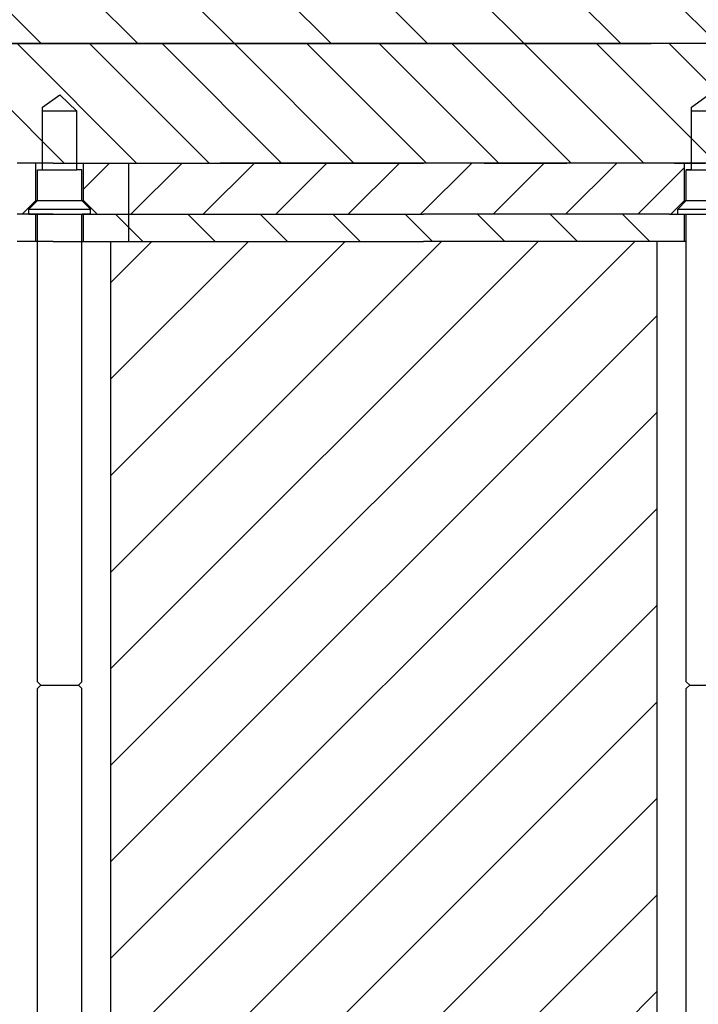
# Model space of a CAD drawing. Extents: x -1763 to 4575, y -3429 to 1051.
# Tile 10 of 174: x -61 to -41, y -2459 to -2430. Entities that reach past the tile are written whole.
import ezdxf

# ---------------------------------------------------------------- set-up
doc = ezdxf.new("R2010")
doc.units = 0
doc.linetypes.add('DASHED', pattern=[15, 7, -8])
doc.layers.get('0').update_dxf_attribs({"linetype": 'CONTINUOUS'})
doc.layers.add('1', color=7, linetype='CONTINUOUS')
pattern_1 = [(45, (-1142.24, -11457.8625), (-1.06066017, 1.06066017), [])]
pattern_2 = [(315, (-1142.24, -11457.8625), (1.06066017, 1.06066017), [])]

# ---------------------------------------------------------------- blocks, each defined once
blk = doc.blocks.new('Z-STACK', base_point=(-660.966, -2583.474))
at = {"linetype": 'CONTINUOUS'}
h = blk.add_hatch(dxfattribs=at)
h.set_pattern_fill('USER', color=6, scale=1.5, angle=45, pattern_type=0)
h.set_pattern_definition(pattern_1)
h.paths.add_polyline_path([(-59.003, -2435.66), (-59.003, -2435.66), (-59.403, -2435.26), (-59.403, -2434.16), (-59.403, -2434.16), (-58.089, -2434.16), (-58.089, -2435.66)])
h = blk.add_hatch(dxfattribs=at)
h.set_pattern_fill('USER', color=6, scale=1.5, angle=45, pattern_type=0)
h.set_pattern_definition(pattern_1)
h.paths.add_polyline_path([(-41.803, -2435.26), (-41.803, -2434.16), (-44.867, -2434.16), (-45.76, -2434.16), (-45.867, -2434.16), (-49.187, -2434.16), (-49.445, -2434.16), (-52.193, -2434.16), (-54.103, -2434.16), (-55.403, -2434.16), (-56.603, -2434.16), (-58.089, -2434.16), (-58.089, -2435.66), (-54.402, -2435.66), (-54.152, -2435.66), (-52.852, -2435.66), (-52.602, -2435.66), (-52.193, -2435.66), (-49.445, -2435.66), (-49.187, -2435.66), (-45.76, -2435.66), (-44.65, -2435.66), (-42.242, -2435.66), (-42.203, -2435.66)])
h = blk.add_hatch(dxfattribs=at)
h.set_pattern_fill('USER', color=3, scale=1.5, angle=315, pattern_type=0)
h.set_pattern_definition(pattern_2)
h.paths.add_polyline_path([(-62.903, -2435.66), (-62.903, -2436.46), (-62.903, -2436.46), (-62.103, -2436.46), (-62.103, -2436.46), (-61.698, -2436.46), (-61.603, -2436.46), (-61.511, -2436.46), (-61.345, -2436.46), (-61.198, -2436.46), (-61.087, -2436.46), (-60.803, -2436.46), (-60.803, -2435.66), (-61.087, -2435.66), (-61.198, -2435.66), (-61.203, -2435.66), (-61.345, -2435.66), (-61.511, -2435.66), (-61.698, -2435.66), (-62.359, -2435.66), (-62.503, -2435.66), (-62.503, -2435.66), (-62.609, -2435.66), (-62.903, -2435.66)])
h = blk.add_hatch(dxfattribs=at)
h.set_pattern_fill('USER', color=3, scale=1.5, angle=315, pattern_type=0)
h.set_pattern_definition(pattern_2)
h.paths.add_polyline_path([(-59.403, -2435.66), (-59.403, -2435.66), (-59.403, -2436.46), (-59.403, -2436.46), (-58.603, -2436.46), (-58.603, -2436.46), (-58.089, -2436.46), (-58.089, -2435.66), (-59.003, -2435.66), (-59.003, -2435.66)])
h = blk.add_hatch(dxfattribs=at)
h.set_pattern_fill('USER', color=3, scale=1.5, angle=315, pattern_type=0)
h.set_pattern_definition(pattern_2)
h.paths.add_polyline_path([(-41.992, -2435.66), (-42.003, -2435.66), (-42.15, -2435.66), (-42.203, -2435.66), (-42.242, -2435.66), (-44.65, -2435.66), (-45.76, -2435.66), (-49.187, -2435.66), (-49.445, -2435.66), (-52.193, -2435.66), (-52.602, -2435.66), (-52.852, -2435.66), (-54.152, -2435.66), (-54.402, -2435.66), (-58.089, -2435.66), (-58.089, -2436.46), (-56.867, -2436.46), (-56.456, -2436.46), (-55.319, -2436.46), (-53.456, -2436.46), (-52.956, -2436.46), (-52.193, -2436.46), (-51.73, -2436.46), (-50.093, -2436.46), (-49.463, -2436.46), (-49.445, -2436.46), (-49.187, -2436.46), (-48.956, -2436.46), (-47.722, -2436.46), (-47.093, -2436.46), (-46.593, -2436.46), (-46.044, -2436.46), (-45.76, -2436.46), (-45.456, -2436.46), (-44.65, -2436.46), (-44.143, -2436.46), (-43.593, -2436.46), (-42.603, -2436.46), (-42.15, -2436.46), (-41.803, -2436.46), (-41.803, -2435.66)])
at = {"layer": '1', "linetype": 'CONTINUOUS'}
h = blk.add_hatch(dxfattribs=at)
h.set_pattern_fill('USER', color=4, scale=2, angle=315, pattern_type=0)
h.set_pattern_definition([(315, (-1142.24, -11457.8625), (1.41421356, 1.41421356), [])])
h.paths.add_polyline_path([(-28.603, -2418.66), (-67.603, -2418.66), (-69.203, -2418.66), (-69.203, -2429.66), (-81.603, -2429.66), (-81.603, -2424.46), (-81.603, -2424.36), (-81.603, -2418.66), (-84.743, -2418.66), (-85.743, -2419.66), (-85.743, -2430.26), (-67.603, -2430.26), (-67.603, -2430.66), (-28.603, -2430.66)])
h = blk.add_hatch(dxfattribs=at)
h.set_pattern_fill('USER', color=2, scale=1.5, angle=315, pattern_type=0)
h.set_pattern_definition(pattern_2)
edge = h.paths.add_edge_path()
edge.add_line((-60.822, -2430.66), (-54.604, -2430.66))
edge.add_line((-54.604, -2430.66), (-49.784, -2430.66))
edge.add_line((-49.784, -2430.66), (-29.603, -2430.66))
edge.add_line((-29.603, -2430.66), (-28.603, -2430.66))
edge.add_line((-28.603, -2430.66), (-28.603, -2434.16))
edge.add_line((-28.603, -2434.16), (-33.103, -2434.16))
edge.add_line((-33.103, -2434.16), (-34.603, -2434.16))
edge.add_line((-34.603, -2434.16), (-35.803, -2434.16))
edge.add_line((-35.803, -2434.16), (-36.442, -2434.16))
edge.add_line((-36.442, -2434.16), (-36.512, -2434.16))
edge.add_line((-36.512, -2434.16), (-36.903, -2434.16))
edge.add_line((-36.903, -2434.16), (-37.012, -2434.16))
edge.add_line((-37.012, -2434.16), (-37.103, -2434.16))
edge.add_line((-37.103, -2434.16), (-37.301, -2434.16))
edge.add_line((-37.301, -2434.16), (-37.412, -2434.16))
edge.add_line((-37.412, -2434.16), (-37.56, -2434.16))
edge.add_line((-37.56, -2434.16), (-37.724, -2434.16))
edge.add_line((-37.724, -2434.16), (-37.912, -2434.16))
edge.add_line((-37.912, -2434.16), (-38.303, -2434.16))
edge.add_line((-38.303, -2434.16), (-40.403, -2434.16))
edge.add_line((-40.403, -2434.16), (-40.603, -2434.16))
edge.add_line((-40.603, -2434.16), (-40.842, -2434.16))
edge.add_line((-40.842, -2434.16), (-41.603, -2434.16))
edge.add_line((-41.603, -2434.16), (-41.803, -2434.16))
edge.add_line((-41.803, -2434.16), (-44.867, -2434.16))
edge.add_line((-44.867, -2434.16), (-45.76, -2434.16))
edge.add_line((-45.76, -2434.16), (-45.867, -2434.16))
edge.add_line((-45.867, -2434.16), (-49.187, -2434.16))
edge.add_line((-49.187, -2434.16), (-49.445, -2434.16))
edge.add_line((-49.445, -2434.16), (-52.193, -2434.16))
edge.add_line((-52.193, -2434.16), (-54.103, -2434.16))
edge.add_line((-54.103, -2434.16), (-55.403, -2434.16))
edge.add_line((-55.403, -2434.16), (-56.603, -2434.16))
edge.add_line((-56.603, -2434.16), (-59.403, -2434.16))
edge.add_line((-59.403, -2434.16), (-59.403, -2434.16))
edge.add_line((-59.403, -2434.16), (-60.229, -2434.16))
edge.add_line((-60.229, -2434.16), (-60.298, -2434.16))
edge.add_line((-60.298, -2434.16), (-60.798, -2434.16))
edge.add_line((-60.798, -2434.16), (-60.803, -2434.16))
edge.add_line((-60.803, -2434.16), (-61.087, -2434.16))
edge.add_line((-61.087, -2434.16), (-61.198, -2434.16))
edge.add_line((-61.198, -2434.16), (-61.345, -2434.16))
edge.add_line((-61.345, -2434.16), (-61.511, -2434.16))
edge.add_line((-61.511, -2434.16), (-61.698, -2434.16))
edge.add_line((-61.698, -2434.16), (-62.903, -2434.16))
edge.add_line((-62.903, -2434.16), (-62.903, -2434.16))
edge.add_line((-62.903, -2434.16), (-64.303, -2434.16))
edge.add_line((-64.303, -2434.16), (-66.403, -2434.16))
edge.add_line((-66.403, -2434.16), (-66.403, -2434.16))
edge.add_line((-66.403, -2434.16), (-67.803, -2434.16))
edge.add_line((-67.803, -2434.16), (-69.903, -2434.16))
edge.add_line((-69.903, -2434.16), (-69.903, -2434.16))
edge.add_line((-69.903, -2434.16), (-71.303, -2434.16))
edge.add_line((-71.303, -2434.16), (-72.303, -2434.16))
edge.add_line((-72.303, -2434.16), (-77.608, -2434.16))
edge.add_spline(control_points=[(-77.608, -2434.16), (-77.842, -2433.927), (-78.31, -2433.46), (-78.779, -2432.993), (-79.013, -2432.76)], knot_values=[0, 0, 0, 0, 0.991594, 1.983187, 1.983187, 1.983187, 1.983187], degree=3, periodic=0)
edge.add_line((-79.013, -2432.76), (-79.013, -2430.66))
edge.add_line((-79.013, -2430.66), (-77.603, -2430.66))
edge.add_line((-77.603, -2430.66), (-73.203, -2430.66))
edge.add_line((-73.203, -2430.66), (-68.703, -2430.66))
edge.add_line((-68.703, -2430.66), (-67.011, -2430.66))
edge.add_line((-67.011, -2430.66), (-60.822, -2430.66))
h = blk.add_hatch(dxfattribs=at)
h.set_pattern_fill('USER', color=1, scale=2, angle=45, pattern_type=0)
h.set_pattern_definition([(45, (-1142.24, -11457.8625), (-1.41421356, 1.41421356), [])])
h.paths.add_polyline_path([(-53.456, -2436.46), (-52.956, -2436.46), (-52.193, -2436.46), (-51.73, -2436.46), (-50.093, -2436.46), (-49.463, -2436.46), (-49.445, -2436.46), (-49.187, -2436.46), (-48.956, -2436.46), (-47.722, -2436.46), (-47.093, -2436.46), (-46.593, -2436.46), (-46.044, -2436.46), (-45.76, -2436.46), (-45.456, -2436.46), (-44.65, -2436.46), (-44.143, -2436.46), (-43.593, -2436.46), (-42.603, -2436.46), (-42.603, -2482.36), (-43.593, -2482.36), (-44.143, -2482.36), (-45.456, -2482.36), (-46.044, -2482.36), (-46.593, -2482.36), (-47.093, -2482.36), (-47.722, -2482.36), (-48.956, -2482.36), (-49.463, -2482.36), (-50.093, -2482.36), (-51.73, -2482.36), (-52.956, -2482.36), (-53.456, -2482.36), (-55.319, -2482.36), (-56.456, -2482.36), (-56.867, -2482.36), (-58.603, -2482.36), (-58.603, -2482.36), (-58.603, -2436.46), (-58.603, -2436.46), (-56.867, -2436.46), (-56.456, -2436.46), (-55.319, -2436.46)])
at = {"color": 2, "linetype": 'DASHED'}
for p, q in [((-67.011, -2430.66), (-60.822, -2430.66)), ((-60.822, -2430.66), (-54.604, -2430.66)), ((-54.604, -2430.66), (-49.784, -2430.66)), ((-49.784, -2430.66), (-29.603, -2430.66)), ((-61.198, -2434.16), (-61.345, -2434.16)), ((-61.087, -2434.16), (-61.198, -2434.16)), ((-60.803, -2434.16), (-61.087, -2434.16)), ((-59.403, -2434.16), (-59.403, -2434.16)), ((-59.403, -2434.16), (-56.603, -2434.16)), ((-56.603, -2434.16), (-55.403, -2434.16)), ((-55.403, -2434.16), (-54.103, -2434.16)), ((-54.103, -2434.16), (-52.193, -2434.16)), ((-52.193, -2434.16), (-49.445, -2434.16)), ((-49.187, -2434.16), (-49.445, -2434.16)), ((-45.867, -2434.16), (-49.187, -2434.16)), ((-45.76, -2434.16), (-45.867, -2434.16)), ((-44.867, -2434.16), (-45.76, -2434.16)), ((-41.803, -2434.16), (-44.867, -2434.16)), ((-61.003, -2435.66), (-60.992, -2435.66)), ((-42.003, -2435.66), (-41.992, -2435.66))]:
    blk.add_line(p, q, dxfattribs=at)
at = {"color": 2, "linetype": 'CONTINUOUS'}
for p, q in [((-60.603, -2432.52), (-60.103, -2432.16)), ((-60.103, -2432.16), (-59.603, -2432.641)), ((-41.603, -2432.52), (-41.103, -2432.16)), ((-60.603, -2432.641), (-60.603, -2432.52)), ((-41.603, -2432.641), (-41.603, -2432.52)), ((-60.603, -2434.16), (-60.603, -2432.641)), ((-59.603, -2434.16), (-59.603, -2432.641)), ((-41.603, -2434.16), (-41.603, -2432.641)), ((-60.798, -2434.16), (-60.803, -2434.16)), ((-60.298, -2434.16), (-60.798, -2434.16)), ((-60.753, -2434.36), (-60.603, -2434.36)), ((-60.753, -2435.26), (-60.753, -2434.36)), ((-60.603, -2434.36), (-60.603, -2434.16)), ((-60.298, -2434.16), (-60.229, -2434.16)), ((-60.229, -2434.16), (-59.403, -2434.16)), ((-59.603, -2434.36), (-59.603, -2434.16)), ((-59.453, -2434.36), (-59.603, -2434.36)), ((-59.453, -2435.26), (-59.453, -2434.36)), ((-41.603, -2434.16), (-41.803, -2434.16)), ((-41.753, -2435.26), (-41.753, -2434.36)), ((-41.753, -2434.36), (-41.603, -2434.36)), ((-40.842, -2434.16), (-41.603, -2434.16)), ((-41.603, -2434.36), (-41.603, -2434.16)), ((-60.753, -2435.26), (-61.003, -2435.51)), ((-61.003, -2435.66), (-61.003, -2435.51)), ((-59.453, -2435.26), (-59.203, -2435.51)), ((-59.203, -2435.66), (-59.203, -2435.51)), ((-41.753, -2435.26), (-42.003, -2435.51)), ((-42.003, -2435.66), (-42.003, -2435.51)), ((-60.992, -2435.66), (-60.803, -2435.66)), ((-60.803, -2435.66), (-60.753, -2435.66)), ((-60.753, -2449.36), (-60.753, -2435.66)), ((-59.453, -2435.66), (-59.442, -2435.66)), ((-59.453, -2449.36), (-59.453, -2435.66)), ((-59.403, -2435.66), (-59.442, -2435.66)), ((-59.203, -2435.66), (-59.403, -2435.66)), ((-41.992, -2435.66), (-41.803, -2435.66)), ((-41.803, -2435.66), (-41.753, -2435.66)), ((-41.753, -2449.36), (-41.753, -2435.66)), ((-60.653, -2449.46), (-60.753, -2449.36)), ((-59.553, -2449.46), (-59.453, -2449.36)), ((-41.653, -2449.46), (-41.753, -2449.36)), ((-60.653, -2449.46), (-60.753, -2449.56)), ((-60.753, -2467.86), (-60.753, -2449.56)), ((-59.553, -2449.46), (-59.453, -2449.56)), ((-59.453, -2467.86), (-59.453, -2449.56)), ((-41.653, -2449.46), (-41.753, -2449.56)), ((-41.753, -2467.86), (-41.753, -2449.56))]:
    blk.add_line(p, q, dxfattribs=at)
at = {"color": 7, "linetype": 'DASHED'}
for p, q in [((-61.198, -2434.16), (-61.345, -2434.16)), ((-61.087, -2434.16), (-61.198, -2434.16)), ((-60.803, -2434.16), (-61.087, -2434.16)), ((-60.798, -2434.16), (-60.803, -2434.16)), ((-60.298, -2434.16), (-60.798, -2434.16)), ((-60.298, -2434.16), (-60.229, -2434.16)), ((-60.229, -2434.16), (-59.403, -2434.16)), ((-59.403, -2434.16), (-59.403, -2434.16)), ((-59.403, -2434.16), (-58.089, -2434.16)), ((-58.089, -2434.16), (-56.603, -2434.16)), ((-56.603, -2434.16), (-55.403, -2434.16)), ((-54.639, -2434.16), (-55.403, -2434.16)), ((-55.403, -2434.16), (-54.103, -2434.16)), ((-55.403, -2434.16), (-54.103, -2434.16)), ((-53.603, -2434.16), (-54.639, -2434.16)), ((-54.103, -2434.16), (-52.193, -2434.16)), ((-54.103, -2434.16), (-52.193, -2434.16)), ((-48.422, -2434.16), (-53.603, -2434.16)), ((-52.193, -2434.16), (-49.445, -2434.16)), ((-52.193, -2434.16), (-49.445, -2434.16)), ((-49.187, -2434.16), (-49.445, -2434.16)), ((-49.187, -2434.16), (-49.445, -2434.16)), ((-45.867, -2434.16), (-49.187, -2434.16)), ((-45.867, -2434.16), (-49.187, -2434.16)), ((-47.674, -2434.16), (-48.422, -2434.16)), ((-47.674, -2434.16), (-47.422, -2434.16)), ((-47.422, -2434.16), (-46.211, -2434.16)), ((-46.211, -2434.16), (-45.248, -2434.16)), ((-45.76, -2434.16), (-45.867, -2434.16)), ((-45.76, -2434.16), (-45.867, -2434.16)), ((-44.867, -2434.16), (-45.76, -2434.16)), ((-44.867, -2434.16), (-45.76, -2434.16)), ((-45.127, -2434.16), (-45.248, -2434.16)), ((-44.411, -2434.16), (-45.127, -2434.16)), ((-41.803, -2434.16), (-44.867, -2434.16)), ((-41.803, -2434.16), (-44.867, -2434.16)), ((-44.009, -2434.16), (-44.411, -2434.16)), ((-43.343, -2434.16), (-44.009, -2434.16)), ((-43, -2434.16), (-43.343, -2434.16)), ((-42.209, -2434.16), (-43, -2434.16)), ((-42.098, -2434.16), (-42.209, -2434.16)), ((-42.098, -2434.16), (-41.943, -2434.16)), ((-41.943, -2434.16), (-41.806, -2434.16)), ((-41.806, -2434.16), (-41.803, -2434.16)), ((-41.803, -2434.16), (-41.783, -2434.16)), ((-41.603, -2434.16), (-41.803, -2434.16)), ((-41.603, -2434.16), (-41.803, -2434.16)), ((-41.783, -2434.16), (-41.603, -2434.16)), ((-41.603, -2434.36), (-41.753, -2434.36)), ((-41.753, -2434.36), (-41.603, -2434.36)), ((-41.753, -2434.36), (-41.603, -2434.36)), ((-41.753, -2434.36), (-41.603, -2434.36)), ((-41.603, -2434.16), (-41.2, -2434.16)), ((-40.842, -2434.16), (-41.603, -2434.16)), ((-40.842, -2434.16), (-41.603, -2434.16)), ((-60.803, -2435.26), (-60.726, -2435.26)), ((-60.726, -2435.26), (-60.633, -2435.26)), ((-60.633, -2435.26), (-60.506, -2435.26)), ((-60.506, -2435.26), (-60.237, -2435.26)), ((-60.237, -2435.26), (-60.196, -2435.26)), ((-60.196, -2435.26), (-60.143, -2435.26)), ((-60.143, -2435.26), (-60.141, -2435.26)), ((-60.141, -2435.26), (-60.132, -2435.26)), ((-60.132, -2435.26), (-60.089, -2435.26)), ((-60.089, -2435.26), (-60.048, -2435.26)), ((-60.048, -2435.26), (-59.764, -2435.26)), ((-41.803, -2435.26), (-41.773, -2435.26)), ((-41.803, -2435.26), (-41.773, -2435.26)), ((-41.773, -2435.26), (-41.771, -2435.26)), ((-41.773, -2435.26), (-41.771, -2435.26)), ((-41.771, -2435.26), (-41.753, -2435.26)), ((-41.771, -2435.26), (-41.753, -2435.26)), ((-61.203, -2435.66), (-61.345, -2435.66)), ((-61.203, -2435.66), (-61.345, -2435.66)), ((-61.198, -2435.66), (-61.203, -2435.66)), ((-61.198, -2435.66), (-61.203, -2435.66)), ((-61.087, -2435.66), (-61.198, -2435.66)), ((-61.087, -2435.66), (-61.198, -2435.66)), ((-60.803, -2435.66), (-61.087, -2435.66)), ((-60.803, -2435.66), (-61.087, -2435.66)), ((-60.798, -2435.66), (-60.803, -2435.66)), ((-60.798, -2435.66), (-60.803, -2435.66)), ((-60.298, -2435.66), (-60.798, -2435.66)), ((-60.298, -2435.66), (-60.798, -2435.66)), ((-60.298, -2435.66), (-60.229, -2435.66)), ((-60.298, -2435.66), (-60.229, -2435.66)), ((-60.229, -2435.66), (-59.403, -2435.66)), ((-60.229, -2435.66), (-59.403, -2435.66)), ((-59.403, -2435.66), (-59.003, -2435.66)), ((-59.403, -2435.66), (-59.403, -2435.66)), ((-59.403, -2435.66), (-59.003, -2435.66)), ((-59.403, -2435.66), (-59.403, -2435.66)), ((-59.003, -2435.66), (-58.089, -2435.66)), ((-59.003, -2435.66), (-59.003, -2435.66)), ((-59.003, -2435.66), (-58.089, -2435.66)), ((-59.003, -2435.66), (-59.003, -2435.66)), ((-58.089, -2435.66), (-54.402, -2435.66)), ((-58.089, -2435.66), (-54.402, -2435.66)), ((-54.402, -2435.66), (-54.152, -2435.66)), ((-54.402, -2435.66), (-54.152, -2435.66)), ((-54.402, -2435.66), (-54.152, -2435.66)), ((-54.152, -2435.66), (-52.852, -2435.66)), ((-54.152, -2435.66), (-52.852, -2435.66)), ((-54.152, -2435.66), (-52.852, -2435.66)), ((-52.852, -2435.66), (-52.602, -2435.66)), ((-52.852, -2435.66), (-52.602, -2435.66)), ((-52.852, -2435.66), (-52.602, -2435.66)), ((-52.602, -2435.66), (-52.193, -2435.66)), ((-52.602, -2435.66), (-52.193, -2435.66)), ((-52.193, -2435.66), (-49.445, -2435.66)), ((-52.193, -2435.66), (-49.445, -2435.66)), ((-49.187, -2435.66), (-49.445, -2435.66)), ((-49.187, -2435.66), (-49.445, -2435.66)), ((-45.76, -2435.66), (-49.187, -2435.66)), ((-45.76, -2435.66), (-49.187, -2435.66)), ((-44.65, -2435.66), (-45.76, -2435.66)), ((-44.65, -2435.66), (-45.76, -2435.66)), ((-42.242, -2435.66), (-44.65, -2435.66)), ((-42.242, -2435.66), (-44.65, -2435.66)), ((-42.242, -2435.66), (-42.203, -2435.66)), ((-42.242, -2435.66), (-42.203, -2435.66)), ((-42.242, -2435.66), (-42.203, -2435.66)), ((-42.203, -2435.66), (-42.15, -2435.66)), ((-42.203, -2435.66), (-42.15, -2435.66)), ((-42.203, -2435.66), (-42.15, -2435.66)), ((-42.15, -2435.66), (-42.003, -2435.66)), ((-42.15, -2435.66), (-42.003, -2435.66)), ((-42.15, -2435.66), (-42.003, -2435.66)), ((-42.003, -2435.66), (-41.992, -2435.66)), ((-42.003, -2435.66), (-41.992, -2435.66)), ((-42.003, -2435.66), (-41.992, -2435.66)), ((-41.992, -2435.66), (-41.803, -2435.66)), ((-41.992, -2435.66), (-41.803, -2435.66)), ((-41.992, -2435.66), (-41.803, -2435.66)), ((-41.803, -2435.66), (-41.753, -2435.66)), ((-41.803, -2435.66), (-41.753, -2435.66)), ((-41.803, -2435.66), (-41.753, -2435.66)), ((-61.198, -2436.46), (-61.345, -2436.46)), ((-61.198, -2436.46), (-61.345, -2436.46)), ((-61.198, -2436.46), (-61.345, -2436.46)), ((-61.087, -2436.46), (-61.198, -2436.46)), ((-61.087, -2436.46), (-61.198, -2436.46)), ((-61.087, -2436.46), (-61.198, -2436.46)), ((-60.803, -2436.46), (-61.087, -2436.46)), ((-60.803, -2436.46), (-61.087, -2436.46)), ((-60.803, -2436.46), (-61.087, -2436.46)), ((-60.798, -2436.46), (-60.803, -2436.46)), ((-60.798, -2436.46), (-60.803, -2436.46)), ((-60.798, -2436.46), (-60.803, -2436.46)), ((-60.466, -2436.46), (-60.798, -2436.46)), ((-60.466, -2436.46), (-60.798, -2436.46)), ((-60.466, -2436.46), (-60.798, -2436.46)), ((-60.298, -2436.46), (-60.466, -2436.46)), ((-60.298, -2436.46), (-60.466, -2436.46)), ((-60.298, -2436.46), (-60.466, -2436.46)), ((-60.298, -2436.46), (-60.229, -2436.46)), ((-60.298, -2436.46), (-60.229, -2436.46)), ((-60.298, -2436.46), (-60.229, -2436.46)), ((-60.229, -2436.46), (-59.403, -2436.46)), ((-60.229, -2436.46), (-59.403, -2436.46)), ((-60.229, -2436.46), (-59.403, -2436.46)), ((-59.403, -2436.46), (-58.603, -2436.46)), ((-59.403, -2436.46), (-59.403, -2436.46)), ((-59.403, -2436.46), (-58.603, -2436.46)), ((-59.403, -2436.46), (-59.403, -2436.46)), ((-59.403, -2436.46), (-58.603, -2436.46)), ((-59.403, -2436.46), (-59.403, -2436.46)), ((-58.603, -2436.46), (-58.603, -2436.46)), ((-58.603, -2436.46), (-58.089, -2436.46)), ((-58.603, -2436.46), (-58.603, -2436.46)), ((-58.603, -2436.46), (-58.089, -2436.46)), ((-58.603, -2436.46), (-58.603, -2436.46)), ((-58.603, -2436.46), (-56.867, -2436.46)), ((-58.089, -2436.46), (-56.867, -2436.46)), ((-58.089, -2436.46), (-56.867, -2436.46)), ((-56.867, -2436.46), (-56.456, -2436.46)), ((-56.867, -2436.46), (-56.456, -2436.46)), ((-56.867, -2436.46), (-56.456, -2436.46)), ((-56.456, -2436.46), (-55.319, -2436.46)), ((-56.456, -2436.46), (-55.319, -2436.46)), ((-56.456, -2436.46), (-55.319, -2436.46)), ((-55.319, -2436.46), (-53.456, -2436.46)), ((-55.319, -2436.46), (-53.456, -2436.46)), ((-55.319, -2436.46), (-53.456, -2436.46)), ((-53.456, -2436.46), (-52.956, -2436.46)), ((-53.456, -2436.46), (-52.956, -2436.46)), ((-53.456, -2436.46), (-52.956, -2436.46)), ((-52.956, -2436.46), (-52.193, -2436.46)), ((-52.956, -2436.46), (-52.193, -2436.46)), ((-52.956, -2436.46), (-52.193, -2436.46)), ((-52.193, -2436.46), (-51.73, -2436.46)), ((-52.193, -2436.46), (-51.73, -2436.46)), ((-52.193, -2436.46), (-51.73, -2436.46)), ((-51.73, -2436.46), (-50.093, -2436.46)), ((-51.73, -2436.46), (-50.093, -2436.46)), ((-51.73, -2436.46), (-50.093, -2436.46)), ((-50.093, -2436.46), (-49.463, -2436.46)), ((-50.093, -2436.46), (-49.463, -2436.46)), ((-50.093, -2436.46), (-49.463, -2436.46)), ((-49.463, -2436.46), (-49.445, -2436.46)), ((-49.463, -2436.46), (-49.445, -2436.46)), ((-49.463, -2436.46), (-49.445, -2436.46)), ((-49.187, -2436.46), (-49.445, -2436.46)), ((-49.187, -2436.46), (-49.445, -2436.46)), ((-49.187, -2436.46), (-49.445, -2436.46)), ((-48.956, -2436.46), (-49.187, -2436.46)), ((-48.956, -2436.46), (-49.187, -2436.46)), ((-48.956, -2436.46), (-49.187, -2436.46)), ((-47.722, -2436.46), (-48.956, -2436.46)), ((-47.722, -2436.46), (-48.956, -2436.46)), ((-47.722, -2436.46), (-48.956, -2436.46)), ((-47.093, -2436.46), (-47.722, -2436.46)), ((-47.093, -2436.46), (-47.722, -2436.46)), ((-47.093, -2436.46), (-47.722, -2436.46)), ((-46.593, -2436.46), (-47.093, -2436.46)), ((-46.593, -2436.46), (-47.093, -2436.46)), ((-46.593, -2436.46), (-47.093, -2436.46)), ((-46.044, -2436.46), (-46.593, -2436.46)), ((-46.044, -2436.46), (-46.593, -2436.46)), ((-46.044, -2436.46), (-46.593, -2436.46)), ((-45.76, -2436.46), (-46.044, -2436.46)), ((-45.76, -2436.46), (-46.044, -2436.46)), ((-45.76, -2436.46), (-46.044, -2436.46)), ((-45.456, -2436.46), (-45.76, -2436.46)), ((-45.456, -2436.46), (-45.76, -2436.46)), ((-45.456, -2436.46), (-45.76, -2436.46)), ((-44.65, -2436.46), (-45.456, -2436.46)), ((-44.65, -2436.46), (-45.456, -2436.46)), ((-44.65, -2436.46), (-45.456, -2436.46)), ((-44.143, -2436.46), (-44.65, -2436.46)), ((-44.143, -2436.46), (-44.65, -2436.46)), ((-44.143, -2436.46), (-44.65, -2436.46)), ((-43.593, -2436.46), (-44.143, -2436.46)), ((-43.593, -2436.46), (-44.143, -2436.46)), ((-43.593, -2436.46), (-44.143, -2436.46)), ((-42.603, -2436.46), (-43.593, -2436.46)), ((-42.603, -2436.46), (-43.593, -2436.46)), ((-42.603, -2436.46), (-43.593, -2436.46)), ((-42.15, -2436.46), (-42.603, -2436.46)), ((-42.15, -2436.46), (-42.603, -2436.46)), ((-42.15, -2436.46), (-42.603, -2436.46)), ((-41.803, -2436.46), (-42.15, -2436.46)), ((-41.803, -2436.46), (-42.15, -2436.46)), ((-41.803, -2436.46), (-42.15, -2436.46)), ((-41.753, -2436.46), (-41.803, -2436.46)), ((-41.753, -2436.46), (-41.803, -2436.46)), ((-41.753, -2436.46), (-41.803, -2436.46))]:
    blk.add_line(p, q, dxfattribs=at)
at = {"color": 6, "linetype": 'CONTINUOUS'}
for p, q in [((-61.198, -2434.16), (-61.345, -2434.16)), ((-61.087, -2434.16), (-61.198, -2434.16)), ((-60.803, -2434.16), (-61.087, -2434.16)), ((-60.803, -2435.26), (-60.803, -2434.16)), ((-59.403, -2434.16), (-59.403, -2434.16)), ((-59.403, -2434.16), (-58.089, -2434.16)), ((-59.403, -2435.26), (-59.403, -2434.16)), ((-58.089, -2434.16), (-58.089, -2435.66)), ((-58.089, -2434.16), (-56.603, -2434.16)), ((-56.603, -2434.16), (-55.403, -2434.16)), ((-55.403, -2434.16), (-54.103, -2434.16)), ((-54.103, -2434.16), (-52.193, -2434.16)), ((-52.193, -2434.16), (-49.445, -2434.16)), ((-49.187, -2434.16), (-49.445, -2434.16)), ((-45.867, -2434.16), (-49.187, -2434.16)), ((-45.76, -2434.16), (-45.867, -2434.16)), ((-44.867, -2434.16), (-45.76, -2434.16)), ((-41.803, -2434.16), (-44.867, -2434.16)), ((-41.803, -2435.26), (-41.803, -2434.16)), ((-60.803, -2435.26), (-61.203, -2435.66)), ((-60.803, -2435.26), (-60.726, -2435.26)), ((-60.726, -2435.26), (-60.633, -2435.26)), ((-60.633, -2435.26), (-60.506, -2435.26)), ((-60.506, -2435.26), (-60.237, -2435.26)), ((-60.237, -2435.26), (-60.196, -2435.26)), ((-60.196, -2435.26), (-60.143, -2435.26)), ((-60.143, -2435.26), (-60.141, -2435.26)), ((-60.141, -2435.26), (-60.132, -2435.26)), ((-60.132, -2435.26), (-60.089, -2435.26)), ((-60.089, -2435.26), (-60.048, -2435.26)), ((-60.048, -2435.26), (-59.764, -2435.26)), ((-59.764, -2435.26), (-59.403, -2435.26)), ((-59.403, -2435.26), (-59.003, -2435.66)), ((-59.403, -2435.26), (-59.403, -2435.26)), ((-41.803, -2435.26), (-42.203, -2435.66)), ((-41.803, -2435.26), (-41.773, -2435.26)), ((-41.773, -2435.26), (-41.771, -2435.26)), ((-41.771, -2435.26), (-41.753, -2435.26)), ((-61.203, -2435.66), (-61.345, -2435.66)), ((-59.003, -2435.66), (-58.089, -2435.66)), ((-59.003, -2435.66), (-59.003, -2435.66)), ((-58.089, -2435.66), (-54.402, -2435.66)), ((-54.402, -2435.66), (-54.152, -2435.66)), ((-54.152, -2435.66), (-52.852, -2435.66)), ((-52.852, -2435.66), (-52.602, -2435.66)), ((-52.602, -2435.66), (-52.193, -2435.66)), ((-52.193, -2435.66), (-49.445, -2435.66)), ((-49.187, -2435.66), (-49.445, -2435.66)), ((-45.76, -2435.66), (-49.187, -2435.66)), ((-44.65, -2435.66), (-45.76, -2435.66)), ((-42.242, -2435.66), (-44.65, -2435.66)), ((-42.242, -2435.66), (-42.203, -2435.66))]:
    blk.add_line(p, q, dxfattribs=at)
at = {"color": 6, "linetype": 'DASHED'}
for p, q in [((-60.798, -2434.16), (-60.803, -2434.16)), ((-60.298, -2434.16), (-60.798, -2434.16)), ((-60.298, -2434.16), (-60.229, -2434.16)), ((-60.229, -2434.16), (-59.403, -2434.16)), ((-41.603, -2434.16), (-41.803, -2434.16)), ((-40.842, -2434.16), (-41.603, -2434.16)), ((-61.198, -2435.66), (-61.203, -2435.66)), ((-61.087, -2435.66), (-61.198, -2435.66)), ((-60.803, -2435.66), (-61.087, -2435.66)), ((-60.798, -2435.66), (-60.803, -2435.66)), ((-60.298, -2435.66), (-60.798, -2435.66)), ((-60.298, -2435.66), (-60.229, -2435.66)), ((-60.229, -2435.66), (-59.403, -2435.66)), ((-59.403, -2435.66), (-59.003, -2435.66)), ((-59.403, -2435.66), (-59.403, -2435.66)), ((-42.203, -2435.66), (-42.15, -2435.66)), ((-42.15, -2435.66), (-42.003, -2435.66)), ((-42.003, -2435.66), (-41.992, -2435.66)), ((-41.992, -2435.66), (-41.803, -2435.66)), ((-41.803, -2435.66), (-41.753, -2435.66))]:
    blk.add_line(p, q, dxfattribs=at)
at = {"color": 3, "linetype": 'DASHED'}
for p, q in [((-61.203, -2435.66), (-61.345, -2435.66)), ((-59.003, -2435.66), (-58.089, -2435.66)), ((-59.003, -2435.66), (-59.003, -2435.66)), ((-58.089, -2435.66), (-54.402, -2435.66)), ((-54.402, -2435.66), (-54.152, -2435.66)), ((-54.152, -2435.66), (-52.852, -2435.66)), ((-52.852, -2435.66), (-52.602, -2435.66)), ((-52.602, -2435.66), (-52.193, -2435.66)), ((-52.193, -2435.66), (-49.445, -2435.66)), ((-49.187, -2435.66), (-49.445, -2435.66)), ((-45.76, -2435.66), (-49.187, -2435.66)), ((-44.65, -2435.66), (-45.76, -2435.66)), ((-42.242, -2435.66), (-44.65, -2435.66)), ((-42.242, -2435.66), (-42.203, -2435.66)), ((-41.803, -2435.66), (-41.753, -2435.66))]:
    blk.add_line(p, q, dxfattribs=at)
at = {"color": 3, "linetype": 'CONTINUOUS'}
for p, q in [((-61.198, -2435.66), (-61.203, -2435.66)), ((-61.087, -2435.66), (-61.198, -2435.66)), ((-60.803, -2435.66), (-61.087, -2435.66)), ((-60.798, -2435.66), (-60.803, -2435.66)), ((-60.803, -2436.46), (-60.803, -2435.66)), ((-60.298, -2435.66), (-60.798, -2435.66)), ((-60.298, -2435.66), (-60.229, -2435.66)), ((-60.229, -2435.66), (-59.403, -2435.66)), ((-59.403, -2435.66), (-59.003, -2435.66)), ((-59.403, -2436.46), (-59.403, -2435.66)), ((-59.403, -2435.66), (-59.403, -2435.66)), ((-58.089, -2435.66), (-58.089, -2436.46)), ((-42.203, -2435.66), (-42.15, -2435.66)), ((-42.15, -2435.66), (-42.003, -2435.66)), ((-42.003, -2435.66), (-41.992, -2435.66)), ((-41.992, -2435.66), (-41.803, -2435.66)), ((-41.803, -2436.46), (-41.803, -2435.66)), ((-61.198, -2436.46), (-61.345, -2436.46)), ((-61.087, -2436.46), (-61.198, -2436.46)), ((-60.803, -2436.46), (-61.087, -2436.46)), ((-60.798, -2436.46), (-60.803, -2436.46)), ((-60.466, -2436.46), (-60.798, -2436.46)), ((-60.298, -2436.46), (-60.466, -2436.46)), ((-60.298, -2436.46), (-60.229, -2436.46)), ((-60.229, -2436.46), (-59.403, -2436.46)), ((-59.403, -2436.46), (-58.603, -2436.46)), ((-59.403, -2436.46), (-59.403, -2436.46)), ((-58.603, -2436.46), (-58.603, -2436.46)), ((-58.603, -2436.46), (-58.089, -2436.46)), ((-58.089, -2436.46), (-56.867, -2436.46)), ((-56.867, -2436.46), (-56.456, -2436.46)), ((-56.456, -2436.46), (-55.319, -2436.46)), ((-55.319, -2436.46), (-53.456, -2436.46)), ((-53.456, -2436.46), (-52.956, -2436.46)), ((-52.956, -2436.46), (-52.193, -2436.46)), ((-52.193, -2436.46), (-51.73, -2436.46)), ((-51.73, -2436.46), (-50.093, -2436.46)), ((-50.093, -2436.46), (-49.463, -2436.46)), ((-49.463, -2436.46), (-49.445, -2436.46)), ((-49.187, -2436.46), (-49.445, -2436.46)), ((-48.956, -2436.46), (-49.187, -2436.46)), ((-47.722, -2436.46), (-48.956, -2436.46)), ((-47.093, -2436.46), (-47.722, -2436.46)), ((-46.593, -2436.46), (-47.093, -2436.46)), ((-46.044, -2436.46), (-46.593, -2436.46)), ((-45.76, -2436.46), (-46.044, -2436.46)), ((-45.456, -2436.46), (-45.76, -2436.46)), ((-44.65, -2436.46), (-45.456, -2436.46)), ((-44.143, -2436.46), (-44.65, -2436.46)), ((-43.593, -2436.46), (-44.143, -2436.46)), ((-42.603, -2436.46), (-43.593, -2436.46)), ((-42.15, -2436.46), (-42.603, -2436.46)), ((-41.803, -2436.46), (-42.15, -2436.46)), ((-41.753, -2436.46), (-41.803, -2436.46))]:
    blk.add_line(p, q, dxfattribs=at)
at = {"color": 7, "linetype": 'CONTINUOUS'}
for p, q in [((-58.603, -2482.36), (-58.603, -2436.46)), ((-42.603, -2482.36), (-42.603, -2436.46))]:
    blk.add_line(p, q, dxfattribs=at)
at = {"layer": '1', "color": 4, "linetype": 'CONTINUOUS'}
blk.add_line((-28.603, -2430.66), (-67.603, -2430.66), dxfattribs=at)
at = {"layer": '1', "color": 2, "linetype": 'CONTINUOUS'}
for p, q in [((-59.603, -2432.641), (-60.603, -2432.641)), ((-40.603, -2432.641), (-41.603, -2432.641)), ((-60.603, -2434.36), (-59.603, -2434.36)), ((-41.603, -2434.36), (-40.603, -2434.36)), ((-61.003, -2435.51), (-59.203, -2435.51)), ((-60.753, -2435.26), (-59.453, -2435.26)), ((-42.003, -2435.51), (-40.203, -2435.51)), ((-41.753, -2435.26), (-40.453, -2435.26)), ((-60.753, -2435.66), (-59.453, -2435.66)), ((-41.753, -2435.66), (-40.453, -2435.66)), ((-60.653, -2449.46), (-59.553, -2449.46)), ((-41.653, -2449.46), (-40.553, -2449.46))]:
    blk.add_line(p, q, dxfattribs=at)

msp = doc.modelspace()

# ---------------------------------------------------------------- block references
at = {"layer": '1'}
msp.add_blockref('Z-STACK', (-660.966, -2583.474), dxfattribs=at)

doc.saveas('drawing.dxf')
